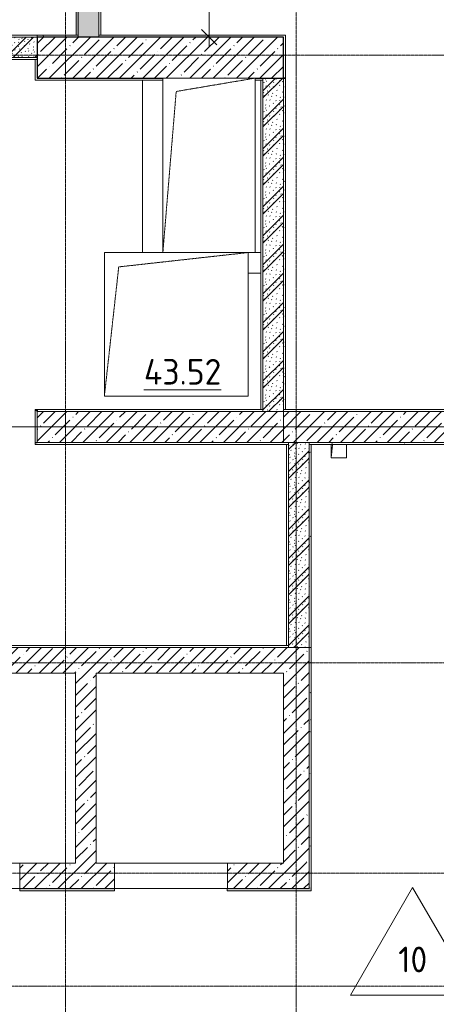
# Model space of a CAD drawing. Header units: millimetres. Extents: x 25420 to 100191, y -10965 to 131188.
# Tile 32 of 53: x 52230 to 56289, y 93673 to 103269. Entities that reach past the tile are written whole.
import ezdxf

# ---------------------------------------------------------------- set-up
doc = ezdxf.new("R2010")
doc.units = ezdxf.units.MM
doc.linetypes.add('3_ Штрих_ 1 х 1 мм', pattern=[2, 1, -1])
doc.linetypes.add('4_ Штрихпунктир_ 10 х 2 мм', pattern=[14, 10, -2, 0, -2])
for name, color, linetype, lineweight in [('A-ANNO-DIMS', 7, 'Continuous', 5), ('A-ANNO-DIMS-100', 7, 'Continuous', 5), ('A-AREA-IDEN', 7, 'Continuous', 5), ('A-DETL-GENF', 7, 'Continuous', 13), ('A-DOOR', 7, 'Continuous', 13), ('A-DOOR-OPNG', 7, 'Continuous', 13), ('A-FLOR', 7, 'Continuous', 13), ('A-FLOR-IDEN', 7, 'Continuous', 5), ('A-WALL', 7, 'Continuous', 13), ('A-WALL-PATT', 7, 'Continuous', 13), ('I-WALL', 7, 'Continuous', 13), ('M-EQPM', 7, 'Continuous', 13), ('S-COLS', 7, 'Continuous', 25), ('S-GRID', 7, 'Continuous', 5)]:
    doc.layers.add(name, color=color, linetype=linetype, lineweight=lineweight)
doc.styles.add('GOST Common_2', font='GOST_Common.ttf', dxfattribs={"height": 250})
doc.styles.add('GOST Common_3', font='GOST_Common.ttf', dxfattribs={"height": 200})
doc.dimstyles.new('2_мм_1', dxfattribs={"dimscale": 304.8, "dimtxt": 201.142999, "dimasz": 0.492126, "dimexe": 0.328084, "dimexo": 0.492126, "dimgap": 0, "dimtad": 1, "dimdec": 0, "dimdsep": 46, "dimtxsty": 'GOST Common_3', "dimblk1": 'OBLIQUE', "dimblk2": 'OBLIQUE', "dimsah": 1, "dimcen": 0.09, "dimdle": 0.328084, "dimadec": 5, "dimazin": 2, "dimtfac": 1, "dimtdec": 4, "dimtix": 1, "dimtmove": 1, "dimatfit": 3, "dimfxl": 1, "dimtvp": 1, "dimtolj": 1, "dimtzin": 0, "dimarcsym": 2})
pattern_1 = [(0, (0, 0), (203.2, 50.8), [3.353, -149.047, 3.353, -149.047, -812.8]), (0, (0, 0), (203.2, 50.8), [-304.8, 3.353, -301.447, 3.353, -149.047, -355.6]), (0, (0, 0), (203.2, 50.8), [-762, 3.353, -98.247, 3.353, -250.647]), (120, (76.2, 25.4), (-145.59409, 150.576362), [3.353, -149.047, 3.353, -149.047, -812.8]), (120, (76.2, 25.4), (-145.59409, 150.576362), [-304.8, 3.353, -301.447, 3.353, -149.047, -355.6]), (120, (76.2, 25.4), (-145.59409, 150.576362), [-762, 3.353, -98.247, 3.353, -250.647]), (240, (101.6, 127), (-57.60591, -201.376362), [3.353, -149.047, 3.353, -149.047, -812.8]), (240, (101.6, 127), (-57.60591, -201.376362), [-304.8, 3.353, -301.447, 3.353, -149.047, -355.6]), (240, (101.6, 127), (-57.60591, -201.376362), [-762, 3.353, -98.247, 3.353, -250.647])]
pattern_2 = [(135, (150.28, 188.64), (-282.8427, 3e-14), [5, -395]), (135, (174.9, 237.36), (-282.8427, 3e-14), [5, -395]), (135, (211.96, 236.53), (-282.8427, 3e-14), [5, -395]), (135, (114.96, 223.96), (-282.8427, 3e-14), [5, -395]), (135, (77.54, 223.96), (-282.8427, 3e-14), [5, -395]), (135, (57.44, 184.52), (-282.8427, 3e-14), [5, -395]), (135, (66.21, 142.9), (-282.8427, 3e-14), [5, -395]), (135, (107.33, 161), (-282.8427, 3e-14), [5, -395]), (135, (99.08, 130.94), (-282.8427, 3e-14), [5, -395]), (135, (22.6, 136.46), (-282.8427, 3e-14), [5, -395]), (135, (21.16, 168.08), (-282.8427, 3e-14), [5, -395]), (135, (46.13, 96.12), (-282.8427, 3e-14), [5, -395]), (135, (3.54, 74.6), (-282.8427, 3e-14), [5, -395]), (135, (40.3, 47.56), (-282.8427, 3e-14), [5, -395]), (135, (39.77, 18.47), (-282.8427, 3e-14), [5, -395]), (135, (76.94, 37.28), (-282.8427, 3e-14), [5, -395]), (135, (114.18, 62.4), (-282.8427, 3e-14), [5, -395]), (135, (139.87, 90.2), (-282.8427, 3e-14), [5, -395]), (135, (141.44, 15.82), (-282.8427, 3e-14), [5, -395]), (135, (188.69, 26.73), (-282.8427, 3e-14), [5, -395]), (135, (176.14, 51.36), (-282.8427, 3e-14), [5, -395]), (135, (177.03, 0), (-282.8427, 3e-14), [5, -395]), (135, (276.61, 8.22), (-282.8427, 3e-14), [5, -395]), (135, (271.19, 31.72), (-282.8427, 3e-14), [5, -395]), (135, (268.29, 119.65), (-282.8427, 3e-14), [5, -395]), (135, (237.92, 101.95), (-282.8427, 3e-14), [5, -395]), (135, (237.92, 158.27), (-282.8427, 3e-14), [5, -395]), (135, (260.4, 204.35), (-282.8427, 3e-14), [5, -395]), (135, (275.54, 235.4), (-282.8427, 3e-14), [5, -395]), (135, (117.62, 268.96), (-282.8427, 3e-14), [5, -395]), (135, (203.62, 273.83), (-282.8427, 3e-14), [5, -395]), (135, (47.24, 279.3), (-282.8427, 3e-14), [5, -395]), (135, (23.2, 266.16), (-282.8427, 3e-14), [5, -395]), (135, (42.78, 232.52), (-282.8427, 3e-14), [5, -395]), (135, (177.76, 90.57), (-282.8427, 3e-14), [5, -395]), (135, (181.12, 121.8), (-282.8427, 3e-14), [5, -395]), (135, (206.73, 172.06), (-282.8427, 3e-14), [5, -395]), (135, (143.14, 136.62), (-282.8427, 3e-14), [5, -395]), (135, (211.51, 131.86), (-282.8427, 3e-14), [5, -395]), (135, (81.47, 95.1), (-282.8427, 3e-14), [5, -395]), (135, (235.13, 60.46), (-282.8427, 3e-14), [5, -395]), (135, (242.24, 4.89), (-282.8427, 3e-14), [5, -395]), (45, (0, 106.07), (-282.8427, 0), []), (45, (106.07, 0), (-282.8427, 0), []), (45, (176.78, 0), (-282.8427, 0), []), (45, (0, 176.78), (-282.8427, 0), [])]
pattern_3 = [(45, (0, 0), (-114.04925, 114.04925), []), (45, (114.05, 0), (-114.04925, 114.04925), [201.612, -40.322, 3.353, -36.97])]

# ---------------------------------------------------------------- blocks, each defined once
blk = doc.blocks.new('Наметкина 10_РД_АР_П_Отделка_R21_rvt-1--01_Подвал_МП_часть Б')
at = {"layer": 'A-WALL-PATT', "lineweight": 5}
h = blk.add_hatch(dxfattribs=at)
h.set_pattern_fill('FP_6', color=256, style=0, pattern_type=2)
h.set_pattern_definition(pattern_1)
h.paths.add_polyline_path([(52800, 103120), (52800, 109000), (52780, 109000), (52780, 103120)])
h = blk.add_hatch(dxfattribs=at)
h.set_pattern_fill('FP_6', color=256, style=0, pattern_type=2)
h.set_pattern_definition(pattern_1)
h.paths.add_polyline_path([(52400, 103100), (52400, 103120), (48800, 103120), (48800, 103100), (51492.4, 103100)])
h = blk.add_hatch(dxfattribs=at)
h.set_pattern_fill('FP_6', color=256, style=0, pattern_type=2)
h.set_pattern_definition(pattern_1)
h.paths.add_polyline_path([(52800, 103100), (52800, 103120), (52400, 103120), (52400, 103100)])
h = blk.add_hatch(dxfattribs=at)
h.set_pattern_fill('FP_6', color=256, style=0, pattern_type=2)
h.set_pattern_definition(pattern_1)
h.paths.add_polyline_path([(54820, 99470), (54820, 102700), (54800, 102700), (54800, 99470)])
h = blk.add_hatch(dxfattribs=at)
h.set_pattern_fill('FP_6', color=256, style=0, pattern_type=2)
h.set_pattern_definition(pattern_1)
h.paths.add_polyline_path([(52380, 99150), (52400, 99150), (52400, 99470), (52380, 99470)])
h = blk.add_hatch(dxfattribs=at)
h.set_pattern_fill('FP_6', color=256, style=0, pattern_type=2)
h.set_pattern_definition(pattern_1)
h.paths.add_polyline_path([(52400, 99150), (52400, 99460), (52380, 99460), (52380, 99150)])
h = blk.add_hatch(dxfattribs=at)
h.set_pattern_fill('FP_6', color=256, style=0, pattern_type=2)
h.set_pattern_definition(pattern_1)
h.paths.add_polyline_path([(55050, 99130), (56880, 99130), (56880, 99150), (55050, 99150)])
h = blk.add_hatch(dxfattribs=at)
h.set_pattern_fill('FP_6', color=256, style=0, pattern_type=2)
h.set_pattern_definition(pattern_1)
h.paths.add_polyline_path([(55070, 97150), (55070, 99130), (55050, 99130), (55050, 97150)])
h = blk.add_hatch(dxfattribs=at)
h.set_pattern_fill('FP_6', color=256, style=0, pattern_type=2)
h.set_pattern_definition(pattern_1)
h.paths.add_polyline_path([(55070, 94800), (55070, 97150), (55050, 97150), (55050, 94800)])
h = blk.add_hatch(dxfattribs=at)
h.set_pattern_fill('FP_6', color=256, style=0, pattern_type=2)
h.set_pattern_definition(pattern_1)
h.paths.add_polyline_path([(55070, 94780), (55070, 94800), (54250, 94800), (54250, 94780)])
h.paths.add_polyline_path([(53155, 94780), (53155, 94800), (52230, 94800), (52230, 94780)])
h.paths.add_polyline_path([(51130, 94780), (51130, 94800), (50205, 94800), (50205, 94780)])
h.paths.add_polyline_path([(49105, 94780), (49105, 94800), (48180, 94800), (48180, 94780)])
h.paths.add_polyline_path([(47080, 94780), (47080, 94800), (46650, 94800), (46650, 94780), (46670, 94780)])
at = {"layer": 'A-WALL'}
for p, q in [((52780, 109000), (52780, 103120)), ((52800, 103120), (52800, 109000)), ((53000, 108070), (53000, 103120)), ((53020, 103120), (53020, 108070)), ((52400, 103120), (48800, 103120)), ((48800, 103100), (52400, 103100)), ((52400, 103100), (52400, 103120)), ((52800, 103120), (52400, 103120)), ((52400, 103120), (52400, 103100)), ((52400, 103100), (52800, 103100)), ((52780, 103120), (52800, 103120)), ((52800, 103100), (52800, 103120)), ((54820, 103120), (53000, 103120)), ((53000, 103120), (53000, 103100)), ((53000, 103120), (53020, 103120)), ((53000, 103100), (54800, 103100)), ((54800, 103100), (54800, 102700)), ((54820, 103100), (54820, 103120)), ((54820, 102700), (54820, 103100)), ((52400, 102900), (48820, 102900)), ((48820, 102880), (52400, 102880)), ((52400, 102880), (52380, 102880)), ((52380, 102880), (52380, 102680)), ((52400, 102880), (52400, 102900)), ((52400, 102700), (52400, 102880)), ((53625, 102700), (52400, 102700)), ((54600, 102700), (54525, 102700)), ((54600, 102680), (54600, 102700)), ((54820, 102700), (54800, 102700)), ((54800, 102700), (54800, 99470)), ((54800, 102700), (54800, 99470)), ((54820, 99470), (54820, 102700)), ((54820, 99470), (54820, 102700)), ((52380, 102680), (52400, 102680)), ((52400, 102680), (53625, 102680)), ((54525, 102680), (54600, 102680)), ((54580, 102680), (54580, 99470)), ((54600, 102680), (54580, 102680)), ((54600, 99470), (54600, 102680)), ((52400, 99470), (52380, 99470)), ((52380, 99470), (52380, 99150)), ((52400, 99460), (52380, 99460)), ((52380, 99460), (52380, 99150)), ((54600, 99470), (52400, 99470)), ((52400, 99150), (52400, 99450)), ((52400, 99150), (52400, 99450)), ((52400, 99450), (54600, 99450)), ((54580, 99470), (54600, 99470)), ((54600, 99450), (54600, 99470)), ((54800, 99470), (54820, 99470)), ((54800, 99470), (54800, 99450)), ((54800, 99450), (56900, 99450)), ((56880, 99470), (54820, 99470)), ((52380, 99150), (52400, 99150)), ((52380, 99150), (52380, 99130)), ((54850, 99150), (52400, 99150)), ((54850, 99130), (54850, 99150)), ((56880, 99150), (55050, 99150)), ((55050, 99150), (55050, 99130)), ((52380, 99130), (54850, 99130)), ((54850, 99130), (54830, 99130)), ((54830, 99130), (54830, 97170)), ((54850, 97170), (54850, 99130)), ((55050, 99130), (56880, 99130)), ((55050, 99130), (55050, 97150)), ((55070, 99130), (55050, 99130)), ((55070, 97150), (55070, 99130)), ((54850, 97170), (47550, 97170)), ((47550, 97150), (54850, 97150)), ((54830, 97170), (54850, 97170)), ((54850, 97150), (54850, 97170)), ((55050, 97150), (55050, 94800)), ((55070, 97150), (55050, 97150)), ((55050, 97150), (55070, 97150)), ((55070, 94800), (55070, 97150)), ((53155, 94800), (52230, 94800)), ((52230, 94800), (52230, 94780)), ((52230, 94780), (53155, 94780)), ((53155, 94780), (53155, 94800)), ((55050, 94800), (54250, 94800)), ((54250, 94800), (54250, 94780)), ((54250, 94780), (55070, 94780)), ((55070, 94780), (55070, 94800))]:
    blk.add_line(p, q, dxfattribs=at)
at = {"layer": 'A-WALL', "lineweight": 25}
for p, q in [((54800, 102700), (54820, 102700)), ((54820, 102700), (54800, 102700)), ((52400, 99460), (52400, 99470)), ((52400, 99470), (52400, 99460)), ((52400, 99450), (52400, 99460)), ((52400, 99460), (52400, 99450)), ((52380, 99150), (52400, 99150))]:
    blk.add_line(p, q, dxfattribs=at)
blk = doc.blocks.new('КР-Проем - Настраиваемый-4846379--01_Подвал_МП_часть Б')
at = {"layer": 'A-DOOR-OPNG'}
for p, q in [((-550, 125), (550, 125)), ((-550, -125), (550, -125))]:
    blk.add_line(p, q, dxfattribs=at)
blk = doc.blocks.new('АР_Канал вертикальный прямоугольный - ОВ-6400269--01_Подвал_МП_часть Б')
at = {"layer": 'A-DETL-GENF', "linetype": '3_ Штрих_ 1 х 1 мм'}
for p, q in [((700, 700), (-700, 700)), ((-700, 700), (-700, -700)), ((-560, 560), (700, 700)), ((700, -700), (700, 700)), ((-700, -700), (-560, 560)), ((-700, -700), (700, -700))]:
    blk.add_line(p, q, dxfattribs=at)
at = {"layer": 'M-EQPM'}
for p, q in [((-700, -700), (-700, 700)), ((-700, 700), (700, 700)), ((700, 700), (700, -700)), ((700, -700), (-700, -700))]:
    blk.add_line(p, q, dxfattribs=at)
blk = doc.blocks.new('АР_Канал вертикальный прямоугольный - ОВ-6409221--01_Подвал_МП_часть Б')
at = {"layer": 'A-DETL-GENF', "linetype": '3_ Штрих_ 1 х 1 мм'}
for p, q in [((450, 850), (-450, 850)), ((-450, 850), (-450, -850)), ((-320, 720), (450, 850)), ((450, -850), (450, 850)), ((-450, -850), (-320, 720)), ((380, -850), (450, -850))]:
    blk.add_line(p, q, dxfattribs=at)
at = {"layer": 'M-EQPM'}
for p, q in [((-450, -850), (-450, 850)), ((-450, 850), (450, 850)), ((450, 850), (450, -850)), ((450, -850), (380, -850))]:
    blk.add_line(p, q, dxfattribs=at)
blk = doc.blocks.new('АР_Канал вертикальный прямоугольный - ВК-V31--01_Подвал_МП_часть Б')
at = {"layer": 'A-DETL-GENF'}
blk.add_hatch(color=256, dxfattribs=at).paths.add_polyline_path([(-75, -75), (-60.6, 55), (-75, 55)])
at = {"layer": 'A-DETL-GENF', "linetype": '3_ Штрих_ 1 х 1 мм'}
for p, q in [((-75, -75), (-60.6, 55)), ((-75, 55), (-75, -75)), ((-75, -75), (-60.6, 55)), ((-75, 55), (-75, -75)), ((75, -75), (75, 55)), ((-75, -75), (75, -75))]:
    blk.add_line(p, q, dxfattribs=at)
at = {"layer": 'M-EQPM'}
for p, q in [((-75, -75), (-75, 55)), ((75, 55), (75, -75)), ((75, -75), (-75, -75))]:
    blk.add_line(p, q, dxfattribs=at)
blk = doc.blocks.new('Марка полов - Марка полов-4106608--01_Подвал_МП_часть Б')
at = {"layer": 'A-FLOR-IDEN'}
for p, q in [((0, 7), (-6.062, -3.5)), ((6.062, -3.5), (0, 7)), ((-6.062, -3.5), (6.062, -3.5))]:
    blk.add_line(p, q, dxfattribs=at)
blk = doc.blocks.new('DIMBLOCK125--01_Подвал_МП_часть Б')
at = {"layer": 'A-ANNO-DIMS-100', "lineweight": 25, "transparency": 16777216}
for p, q in [((54075.6, 104740), (54000.6, 104815)), ((54075.6, 104740), (54150.6, 104665)), ((54075.6, 103100), (54000.6, 103175)), ((54075.6, 103100), (54150.6, 103025))]:
    blk.add_line(p, q, dxfattribs=at)
at = {"layer": 'A-ANNO-DIMS-100', "transparency": 16777216}
for p, q in [((53905, 104740), (54175.6, 104740)), ((54075.6, 104740), (53905, 104740)), ((54075.6, 104740), (54075.6, 103000)), ((54075.6, 104123.4), (54075.6, 103920)), ((54075.6, 103481.3), (54075.6, 104123.4)), ((54031.6, 103100), (54175.6, 103100)), ((54075.6, 103100), (54031.6, 103100))]:
    blk.add_line(p, q, dxfattribs=at)
at = {"layer": 'A-ANNO-DIMS-100', "color": 0, "transparency": 16777216, "insert": (53814.2, 103481.3), "char_height": 200, "width": 650.476, "attachment_point": 1, "rotation": 90, "line_spacing_factor": 1.022761, "style": 'GOST Common_3'}
blk.add_mtext('1640', dxfattribs=at)
blk = doc.blocks.new('_Oblique')
at = {"color": 0, "linetype": 'ByBlock', "lineweight": -2}
blk.add_line((-0.5, -0.5), (0.5, 0.5), dxfattribs=at)

msp = doc.modelspace()

# ---------------------------------------------------------------- hatches: boundary and pattern name
at = {"layer": 'A-WALL-PATT', "lineweight": 5}
h = msp.add_hatch(dxfattribs=at)
h.set_pattern_fill('FP_2', color=256, style=0, pattern_type=2)
h.set_pattern_definition(pattern_2)
h.paths.add_polyline_path([(52800, 103100), (53000, 103100), (53000, 109000), (52800, 109000), (52800, 103259.229515)])
h = msp.add_hatch(dxfattribs=at)
h.set_pattern_fill('FP_2', color=256, style=0, pattern_type=2)
h.set_pattern_definition(pattern_2)
h.paths.add_polyline_path([(52400, 102900), (52400, 103100), (48800, 103100), (48800, 102900), (51492.358137, 102900)])
h = msp.add_hatch(dxfattribs=at)
h.set_pattern_fill('FP_2', color=256, style=0, pattern_type=2)
h.set_pattern_definition(pattern_2)
h.paths.add_polyline_path([(54800, 99450), (54800, 102700), (54600, 102700), (54600, 99450)])
h = msp.add_hatch(dxfattribs=at)
h.set_pattern_fill('FP_1', color=256, style=0, pattern_type=2)
h.set_pattern_definition(pattern_3)
h.paths.add_polyline_path([(54800, 99150), (54800, 99450), (52400, 99450), (52400, 99150)])
h = msp.add_hatch(dxfattribs=at)
h.set_pattern_fill('FP_1', color=256, style=0, pattern_type=2)
h.set_pattern_definition(pattern_3)
h.paths.add_polyline_path([(54800, 99150), (56900, 99150), (56900, 99450), (54800, 99450)])
h = msp.add_hatch(dxfattribs=at)
h.set_pattern_fill('FP_2', color=256, style=0, pattern_type=2)
h.set_pattern_definition(pattern_2)
h.paths.add_polyline_path([(55050, 97150), (55050, 99150), (54850, 99150), (54850, 97150)])
h = msp.add_hatch(dxfattribs=at)
h.set_pattern_fill('FP_1', color=256, style=0, pattern_type=2)
h.set_pattern_definition(pattern_3)
h.paths.add_polyline_path([(55050, 96900), (55050, 97150), (46650, 97150), (46650, 96900), (54800, 96900)])
h = msp.add_hatch(dxfattribs=at)
h.set_pattern_fill('FP_1', color=256, style=0, pattern_type=2)
h.set_pattern_definition(pattern_3)
h.paths.add_polyline_path([(52975, 95050), (52975, 96900), (52775, 96900), (52775, 95050)])
h = msp.add_hatch(dxfattribs=at)
h.set_pattern_fill('FP_1', color=256, style=0, pattern_type=2)
h.set_pattern_definition(pattern_3)
h.paths.add_polyline_path([(55050, 95050), (55050, 96900), (54800, 96900), (54800, 95050)])
h = msp.add_hatch(dxfattribs=at)
h.set_pattern_fill('FP_1', color=256, style=0, pattern_type=2)
h.set_pattern_definition(pattern_3)
h.paths.add_polyline_path([(55050, 94800), (55050, 95050), (54255, 95050), (54255, 94800)])
h.paths.add_polyline_path([(51130, 94800), (51130, 95050), (50205, 95050), (50205, 94800)])
h.paths.add_polyline_path([(53155, 94800), (53155, 95050), (52230, 95050), (52230, 94800)])
h.paths.add_polyline_path([(47080, 94800), (47080, 95050), (46650, 95050), (46650, 94800)])
h.paths.add_polyline_path([(48180, 94800), (49105, 94800), (49105, 95050), (48180, 95050)])
at = {"layer": 'S-COLS', "lineweight": 5}
h = msp.add_hatch(dxfattribs=at)
h.set_pattern_fill('FP_1', color=256, style=0, pattern_type=2)
h.set_pattern_definition(pattern_3)
h.paths.add_polyline_path([(53625, 102700), (54800, 102700), (54800, 103100), (52400, 103100), (52400, 102700)])

# ---------------------------------------------------------------- linework, layer by layer
at = {"layer": 'A-FLOR'}
for p, q in [((52230, 94800), (51130, 94800)), ((54250, 94800), (53155, 94800))]:
    msp.add_line(p, q, dxfattribs=at)
at = {"layer": 'A-WALL'}
for p, q in [((56900, 99450), (52400, 99450)), ((52400, 99450), (52400, 99150)), ((54800, 99150), (54800, 99450)), ((52400, 99150), (56900, 99150)), ((55050, 97150), (47550, 97150)), ((55050, 94800), (55050, 97150)), ((50950, 96900), (52775, 96900)), ((52775, 96900), (52775, 95050)), ((52975, 96900), (54800, 96900)), ((52975, 95050), (52975, 96900)), ((54800, 96900), (54800, 95050)), ((52775, 95050), (52230, 95050)), ((52230, 95050), (52230, 94800)), ((53155, 95050), (52975, 95050)), ((53155, 94800), (53155, 95050)), ((54800, 95050), (54255, 95050)), ((54255, 95050), (54255, 94800)), ((52230, 94800), (53155, 94800)), ((54255, 94800), (55050, 94800))]:
    msp.add_line(p, q, dxfattribs=at)
at = {"layer": 'I-WALL'}
for p, q in [((52800, 109000), (52800, 103100)), ((53000, 103100), (53000, 108070)), ((52400, 103100), (48800, 103100)), ((52400, 102900), (52400, 103100)), ((52800, 103100), (53000, 103100)), ((48800, 102900), (52400, 102900)), ((54600, 102700), (54600, 99450)), ((54800, 102700), (54600, 102700)), ((54800, 99450), (54800, 102700)), ((53425, 101000), (53425, 102680)), ((54525, 101000), (54580, 101000)), ((54580, 100800), (54455, 100800)), ((54850, 99150), (54850, 97150)), ((55050, 97150), (55050, 99150))]:
    msp.add_line(p, q, dxfattribs=at)
at = {"layer": 'S-COLS'}
for p, q in [((54800, 103100), (52400, 103100)), ((52400, 103100), (52400, 102700)), ((54800, 102700), (54800, 103100)), ((52400, 102700), (53625, 102700)), ((54525, 102700), (54800, 102700))]:
    msp.add_line(p, q, dxfattribs=at)
at = {"layer": 'S-GRID', "linetype": '4_ Штрихпунктир_ 10 х 2 мм'}
for p, q in [((52675, 80104.964717), (52675, 129588.42805)), ((54925, 80104.964717), (54925, 129588.42805)), ((65663.030763, 102925), (28300, 102925)), ((90016.401776, 99300), (28300, 99300)), ((90016.401776, 99300), (28300, 99300)), ((90016.401776, 99300), (28300, 99300)), ((91522.833214, 99300), (29078.729423, 99300)), ((86550, 97000), (28300, 97000)), ((90016.401776, 94950), (28300, 94950)), ((86550, 93850), (28300, 93850))]:
    msp.add_line(p, q, dxfattribs=at)

# ---------------------------------------------------------------- block references
at = {"lineweight": 5}
msp.add_blockref('Наметкина 10_РД_АР_П_Отделка_R21_rvt-1--01_Подвал_МП_часть Б', (0, 0), dxfattribs=at)
at = {"layer": 'A-DOOR'}
for p in [(51680, 94925), (53705, 94925)]:
    msp.add_blockref('КР-Проем - Настраиваемый-4846379--01_Подвал_МП_часть Б', p, dxfattribs=at)
at = {"layer": 'A-FLOR-IDEN', "xscale": 99.99999999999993, "yscale": 99.99999999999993, "zscale": 99.99999999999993}
msp.add_blockref('Марка полов - Марка полов-4106608--01_Подвал_МП_часть Б', (56058.350756, 94112.7642), dxfattribs=at)
at = {"layer": 'M-EQPM'}
for name, p in [('АР_Канал вертикальный прямоугольный - ОВ-6409221--01_Подвал_МП_часть Б', (54075, 101850)), ('АР_Канал вертикальный прямоугольный - ОВ-6400269--01_Подвал_МП_часть Б', (53755, 100300)), ('АР_Канал вертикальный прямоугольный - ВК-V31--01_Подвал_МП_часть Б', (55340, 99075))]:
    msp.add_blockref(name, p, dxfattribs=at)

# ---------------------------------------------------------------- texts
at = {"layer": 'A-AREA-IDEN', "insert": (53440.677193, 99962.858327), "char_height": 250, "width": 978.05875, "attachment_point": 1, "style": 'GOST Common_2'}
msp.add_mtext('\\L43.52', dxfattribs=at)
at = {"layer": 'A-FLOR-IDEN', "insert": (55918.474472, 94234.825872), "char_height": 250, "width": 368.77625, "attachment_point": 1, "style": 'GOST Common_2'}
msp.add_mtext('10', dxfattribs=at)

# ---------------------------------------------------------------- dimensions: what is measured, and where the dimension line sits
at = {"layer": 'A-ANNO-DIMS'}
dim = msp.add_linear_dim(base=(54075.572433, 103100), p1=(53755, 104740), p2=(54181.63845, 103100), angle=90, dimstyle='2_мм_1', override={"dimpost": '<>', "dimfxl": 1694.585603}, dxfattribs=at)
dim.commit()
dim.dimension.update_dxf_attribs({"geometry": 'DIMBLOCK125--01_Подвал_МП_часть Б', "text_midpoint": (53947.540106, 103806.530489), "dimtype": 160, "text_rotation": 90})

doc.saveas('drawing.dxf')
